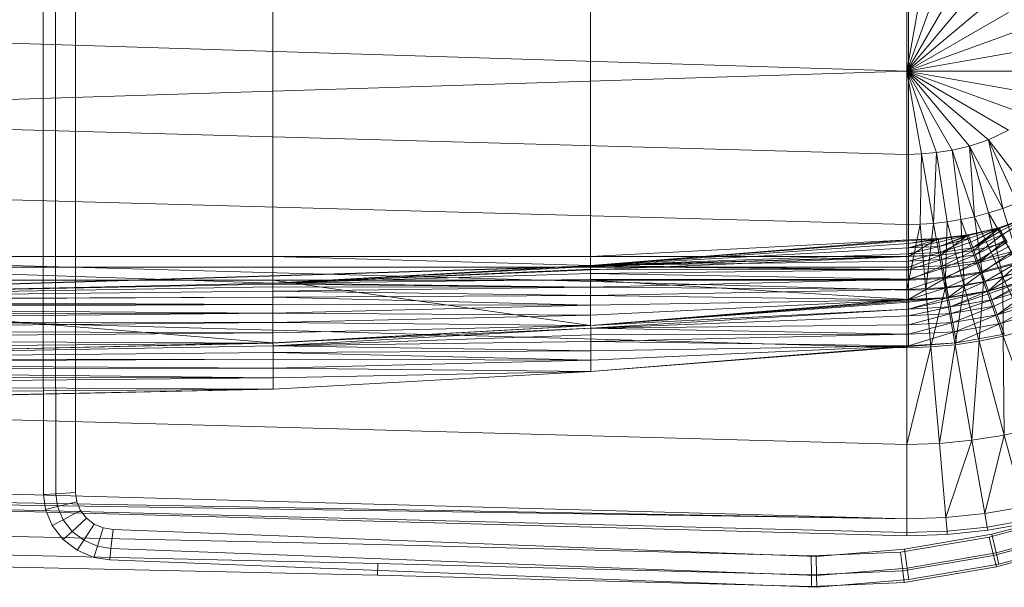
# Model space of a CAD drawing. Header units: metres. Extents: x 391.1 to 430.4, y 12.7 to 28.9.
# Tile 111 of 153: x 407.567 to 407.923, y 26.266 to 26.471. Entities that reach past the tile are written whole.
import ezdxf

# ---------------------------------------------------------------- set-up
doc = ezdxf.new("R2010")
doc.units = ezdxf.units.M
doc.layers.add('A-DETL-____-MBND', color=7, linetype='Continuous', lineweight=18)

# ---------------------------------------------------------------- blocks, each defined once
blk = doc.blocks.new('Family - Inodor PB-155487-01_FON_P0')
at = {"layer": 'A-DETL-____-MBND', "color": 253, "true_color": 0xaaaaaa}
for p, q in [((0.19876, 0.12377), (0.19876, 0.27623)), ((0.19876, 0.12377), (0.19876, 0.27623)), ((0.2032, 0.12377), (0.2032, 0.27623)), ((0.2032, 0.12377), (0.2032, 0.27623)), ((0.2104, 0.27622), (0.2104, 0.12377)), ((0.2104, 0.27622), (0.2104, 0.12377)), ((0.2104, 0.27622), (0.2104, 0.12377)), ((0.2104, 0.12377), (0.2104, 0.27622)), ((0.28176, 0.26697), (0.28176, 0.13288)), ((0.28176, 0.13288), (0.28176, 0.26697)), ((0.28176, 0.13288), (0.28176, 0.26697)), ((0.28176, 0.13288), (0.28176, 0.26697)), ((0.39665, 0.26697), (0.39665, 0.13288)), ((0.39665, 0.26697), (0.39665, 0.13288)), ((0.39665, 0.13288), (0.39665, 0.26697)), ((0.39665, 0.13288), (0.39665, 0.26697)), ((0.51154, 0.26697), (0.51154, 0.13288)), ((0.51154, 0.13288), (0.51154, 0.26697)), ((0.5116, 0.13894), (0.5116, 0.2609)), ((0.5116, 0.13894), (0.5116, 0.2609)), ((0.51095, 0.19991), (0.51095, 0.22997)), ((0.51623, 0.22982), (0.51095, 0.19991)), ((0.52166, 0.22933), (0.51095, 0.19991)), ((0.52742, 0.22843), (0.51095, 0.19991)), ((0.53366, 0.22697), (0.51095, 0.19991)), ((0.54048, 0.22469), (0.51095, 0.19991)), ((0.54779, 0.22118), (0.51095, 0.19991)), ((0.51095, 0.19991), (0.00127, 0.2159)), ((0.55503, 0.21596), (0.51095, 0.19991)), ((0.5608, 0.2087), (0.51095, 0.19991)), ((0.51095, 0.19991), (0.00127, 0.18393)), ((0.56308, 0.19991), (0.51095, 0.19991)), ((0.5608, 0.19112), (0.51095, 0.19991)), ((0.55503, 0.18387), (0.51095, 0.19991)), ((0.51095, 0.19991), (0.51095, 0.16986)), ((0.54779, 0.17865), (0.51095, 0.19991)), ((0.54048, 0.17514), (0.51095, 0.19991)), ((0.53366, 0.17286), (0.51095, 0.19991)), ((0.52742, 0.17139), (0.51095, 0.19991)), ((0.52166, 0.1705), (0.51095, 0.19991)), ((0.51623, 0.17001), (0.51095, 0.19991)), ((0.51095, 0.16986), (0.00127, 0.18393)), ((0.54779, 0.17865), (0.54048, 0.17514)), ((0.54048, 0.17514), (0.53366, 0.17286)), ((0.55607, 0.1548), (0.54048, 0.17514)), ((0.54048, 0.17514), (0.54568, 0.15031)), ((0.55086, 0.15235), (0.54048, 0.17514)), ((0.52742, 0.17139), (0.52166, 0.1705)), ((0.53366, 0.17286), (0.52742, 0.17139)), ((0.53549, 0.14729), (0.52742, 0.17139)), ((0.52742, 0.17139), (0.53049, 0.14623)), ((0.54568, 0.15031), (0.53366, 0.17286)), ((0.53366, 0.17286), (0.53549, 0.14729)), ((0.54056, 0.14864), (0.53366, 0.17286)), ((0.51623, 0.17001), (0.51095, 0.16986)), ((0.51095, 0.16986), (0.51095, 0.14444)), ((0.51623, 0.17001), (0.5158, 0.14455)), ((0.52166, 0.1705), (0.51623, 0.17001)), ((0.52066, 0.14488), (0.51623, 0.17001)), ((0.52166, 0.1705), (0.52066, 0.14488)), ((0.52555, 0.14543), (0.52166, 0.1705)), ((0.51095, 0.14444), (0.00127, 0.15852)), ((0.54568, 0.15031), (0.54056, 0.14864)), ((0.55086, 0.15235), (0.54568, 0.15031)), ((0.54568, 0.15031), (0.55265, 0.12769)), ((0.53049, 0.14623), (0.52555, 0.14543)), ((0.53549, 0.14729), (0.53049, 0.14623)), ((0.53869, 0.1237), (0.53049, 0.14623)), ((0.53049, 0.14623), (0.53173, 0.12235)), ((0.54056, 0.14864), (0.53549, 0.14729)), ((0.54567, 0.12547), (0.53549, 0.14729)), ((0.53549, 0.14729), (0.53869, 0.1237)), ((0.55265, 0.12769), (0.54056, 0.14864)), ((0.54056, 0.14864), (0.54567, 0.12547)), ((0.55567, 0.14741), (0.54428, 0.14332)), ((0.54428, 0.14332), (0.55567, 0.14741)), ((0.54428, 0.14332), (0.55567, 0.14741)), ((0.54428, 0.14332), (0.55567, 0.14741)), ((0.54444, 0.14305), (0.55567, 0.14741)), ((0.54444, 0.14305), (0.55567, 0.14741)), ((0.54493, 0.1422), (0.55567, 0.14741)), ((0.54493, 0.1422), (0.55567, 0.14741)), ((0.54573, 0.14081), (0.55567, 0.14741)), ((0.54573, 0.14081), (0.55567, 0.14741)), ((0.5158, 0.14455), (0.51095, 0.14444)), ((0.5158, 0.14455), (0.51095, 0.12067)), ((0.51095, 0.12067), (0.51095, 0.14444)), ((0.52066, 0.14488), (0.5158, 0.14455)), ((0.51787, 0.12085), (0.5158, 0.14455)), ((0.52066, 0.14488), (0.51787, 0.12085)), ((0.52555, 0.14543), (0.52066, 0.14488)), ((0.52479, 0.12141), (0.52066, 0.14488)), ((0.52555, 0.14543), (0.52479, 0.12141)), ((0.53173, 0.12235), (0.52555, 0.14543)), ((0.53313, 0.14076), (0.54428, 0.14332)), ((0.53313, 0.14076), (0.54428, 0.14332)), ((0.53313, 0.14076), (0.54428, 0.14332)), ((0.53313, 0.14076), (0.54428, 0.14332)), ((0.53324, 0.14047), (0.54428, 0.14332)), ((0.53324, 0.14047), (0.54428, 0.14332)), ((0.53358, 0.13955), (0.54428, 0.14332)), ((0.53358, 0.13955), (0.54428, 0.14332)), ((0.53412, 0.13804), (0.54428, 0.14332)), ((0.53412, 0.13804), (0.54428, 0.14332)), ((0.54444, 0.14305), (0.53412, 0.13804)), ((0.53412, 0.13804), (0.54444, 0.14305)), ((0.53487, 0.136), (0.54444, 0.14305)), ((0.53487, 0.136), (0.54444, 0.14305)), ((0.53515, 0.13505), (0.54428, 0.14332)), ((0.53515, 0.13505), (0.54428, 0.14332)), ((0.54444, 0.14305), (0.54428, 0.14332)), ((0.54444, 0.14305), (0.54428, 0.14332)), ((0.54726, 0.13804), (0.54428, 0.14332)), ((0.54726, 0.13804), (0.54428, 0.14332)), ((0.54493, 0.1422), (0.54444, 0.14305)), ((0.54493, 0.1422), (0.54444, 0.14305)), ((0.39665, 0.13288), (0.5116, 0.13894)), ((0.5116, 0.13894), (0.39665, 0.1296)), ((0.39665, 0.13288), (0.5116, 0.13894)), ((0.39665, 0.1296), (0.5116, 0.13894)), ((0.39665, 0.1296), (0.5116, 0.13894)), ((0.39665, 0.13288), (0.5116, 0.13894)), ((0.39665, 0.13288), (0.5116, 0.13894)), ((0.51154, 0.13288), (0.52228, 0.13938)), ((0.51154, 0.13288), (0.52228, 0.13938)), ((0.5116, 0.13894), (0.51154, 0.13288)), ((0.51154, 0.13288), (0.5116, 0.13894)), ((0.51154, 0.13288), (0.5116, 0.13894)), ((0.5116, 0.13894), (0.52228, 0.13938)), ((0.5116, 0.13765), (0.52228, 0.13938)), ((0.5116, 0.13863), (0.52228, 0.13938)), ((0.5116, 0.13894), (0.52228, 0.13938)), ((0.5116, 0.13765), (0.52228, 0.13938)), ((0.5116, 0.13863), (0.52228, 0.13938)), ((0.5116, 0.13894), (0.52228, 0.13938)), ((0.5116, 0.13894), (0.52228, 0.13938)), ((0.52233, 0.13907), (0.5116, 0.13765)), ((0.5116, 0.13605), (0.52233, 0.13907)), ((0.5116, 0.13605), (0.52233, 0.13907)), ((0.5116, 0.13765), (0.52233, 0.13907)), ((0.5116, 0.13863), (0.5116, 0.13894)), ((0.5116, 0.13863), (0.5116, 0.13894)), ((0.53313, 0.14076), (0.52228, 0.13938)), ((0.52228, 0.13938), (0.53313, 0.14076)), ((0.52228, 0.13938), (0.53313, 0.14076)), ((0.52228, 0.13938), (0.53313, 0.14076)), ((0.52233, 0.13907), (0.52228, 0.13938)), ((0.52233, 0.13907), (0.52228, 0.13938)), ((0.52327, 0.1334), (0.52228, 0.13938)), ((0.52327, 0.1334), (0.52228, 0.13938)), ((0.52233, 0.13907), (0.53313, 0.14076)), ((0.52233, 0.13907), (0.53313, 0.14076)), ((0.5225, 0.13811), (0.52233, 0.13907)), ((0.5225, 0.13811), (0.52233, 0.13907)), ((0.5225, 0.13811), (0.53313, 0.14076)), ((0.5225, 0.13811), (0.53313, 0.14076)), ((0.52278, 0.13653), (0.53313, 0.14076)), ((0.52278, 0.13653), (0.53313, 0.14076)), ((0.53324, 0.14047), (0.52278, 0.13653)), ((0.52278, 0.13653), (0.53324, 0.14047)), ((0.53358, 0.13955), (0.52278, 0.13653)), ((0.52278, 0.13653), (0.53358, 0.13955)), ((0.52316, 0.13439), (0.53358, 0.13955)), ((0.52316, 0.13439), (0.53358, 0.13955)), ((0.52327, 0.1334), (0.53313, 0.14076)), ((0.52327, 0.1334), (0.53313, 0.14076)), ((0.53324, 0.14047), (0.53313, 0.14076)), ((0.53324, 0.14047), (0.53313, 0.14076)), ((0.53515, 0.13505), (0.53313, 0.14076)), ((0.53515, 0.13505), (0.53313, 0.14076)), ((0.53358, 0.13955), (0.53324, 0.14047)), ((0.53358, 0.13955), (0.53324, 0.14047)), ((0.53412, 0.13804), (0.53358, 0.13955)), ((0.53412, 0.13804), (0.53358, 0.13955)), ((0.54493, 0.1422), (0.53487, 0.136)), ((0.53487, 0.136), (0.54493, 0.1422)), ((0.54573, 0.14081), (0.53487, 0.136)), ((0.53487, 0.136), (0.54573, 0.14081)), ((0.53578, 0.13349), (0.54573, 0.14081)), ((0.53578, 0.13349), (0.54573, 0.14081)), ((0.54681, 0.13893), (0.53578, 0.13349)), ((0.53578, 0.13349), (0.54681, 0.13893)), ((0.53684, 0.13057), (0.54681, 0.13893)), ((0.53684, 0.13057), (0.54681, 0.13893)), ((0.54573, 0.14081), (0.54493, 0.1422)), ((0.54573, 0.14081), (0.54493, 0.1422)), ((0.54681, 0.13893), (0.54573, 0.14081)), ((0.54681, 0.13893), (0.54573, 0.14081)), ((0.5116, 0.13863), (0.39665, 0.1296)), ((0.39665, 0.1296), (0.5116, 0.13863)), ((0.5116, 0.13765), (0.39665, 0.1296)), ((0.39665, 0.1296), (0.5116, 0.13765)), ((0.5116, 0.13605), (0.39665, 0.1296)), ((0.39665, 0.1296), (0.5116, 0.13605)), ((0.5116, 0.13765), (0.5116, 0.13863)), ((0.5116, 0.13765), (0.5116, 0.13863)), ((0.5225, 0.13811), (0.5116, 0.13605)), ((0.5116, 0.13605), (0.5225, 0.13811)), ((0.5116, 0.13605), (0.5116, 0.13765)), ((0.5116, 0.13605), (0.5116, 0.13765)), ((0.52278, 0.13653), (0.5116, 0.13605)), ((0.5116, 0.13388), (0.52278, 0.13653)), ((0.5116, 0.13605), (0.52278, 0.13653)), ((0.5116, 0.13388), (0.52278, 0.13653)), ((0.5116, 0.13388), (0.5116, 0.13605)), ((0.5116, 0.13388), (0.5116, 0.13605)), ((0.52278, 0.13653), (0.5225, 0.13811)), ((0.52278, 0.13653), (0.5225, 0.13811)), ((0.52316, 0.13439), (0.52278, 0.13653)), ((0.52316, 0.13439), (0.52278, 0.13653)), ((0.53412, 0.13804), (0.52316, 0.13439)), ((0.52316, 0.13439), (0.53412, 0.13804)), ((0.53487, 0.136), (0.52316, 0.13439)), ((0.52316, 0.13439), (0.53487, 0.136)), ((0.52362, 0.13176), (0.53487, 0.136)), ((0.52362, 0.13176), (0.53487, 0.136)), ((0.53487, 0.136), (0.53412, 0.13804)), ((0.53487, 0.136), (0.53412, 0.13804)), ((0.53578, 0.13349), (0.53487, 0.136)), ((0.53578, 0.13349), (0.53487, 0.136)), ((0.53515, 0.13505), (0.54726, 0.13804)), ((0.53515, 0.13505), (0.54726, 0.13804)), ((0.54726, 0.13804), (0.53515, 0.13505)), ((0.53648, 0.13139), (0.54726, 0.13804)), ((0.53648, 0.13139), (0.54726, 0.13804)), ((0.54815, 0.13662), (0.53684, 0.13057)), ((0.53684, 0.13057), (0.54815, 0.13662)), ((0.51095, 0.12067), (0.00127, 0.13475)), ((0.52327, 0.1334), (0.00127, 0.11723)), ((0.00186, 0.13288), (0.28176, 0.13288)), ((0.28176, 0.13288), (0.00186, 0.13288)), ((0.28176, 0.13288), (0.00186, 0.13288)), ((0.28176, 0.13288), (0.00186, 0.13288)), ((0.28176, 0.12326), (0.00186, 0.13288)), ((0.28176, 0.12326), (0.00186, 0.13288)), ((0.00187, 0.11726), (0.52327, 0.1334)), ((0.00187, 0.11726), (0.52327, 0.1334)), ((0.00187, 0.11726), (0.51154, 0.13288)), ((0.00187, 0.11726), (0.51154, 0.13288)), ((0.28176, 0.13288), (0.39665, 0.13288)), ((0.28176, 0.13288), (0.28176, 0.12899)), ((0.39665, 0.13288), (0.28176, 0.13288)), ((0.28176, 0.12899), (0.28176, 0.13288)), ((0.39665, 0.13288), (0.28176, 0.13288)), ((0.28176, 0.13288), (0.28176, 0.12326)), ((0.39665, 0.1296), (0.28176, 0.13288)), ((0.39665, 0.13288), (0.28176, 0.13288)), ((0.39665, 0.1296), (0.28176, 0.13288)), ((0.28176, 0.12326), (0.28176, 0.13288)), ((0.28176, 0.12326), (0.51154, 0.13288)), ((0.28176, 0.12326), (0.51154, 0.13288)), ((0.5116, 0.13388), (0.39665, 0.1296)), ((0.39665, 0.1296), (0.5116, 0.13388)), ((0.39665, 0.1296), (0.39665, 0.13288)), ((0.51154, 0.13288), (0.39665, 0.13288)), ((0.51154, 0.13288), (0.39665, 0.13288)), ((0.39665, 0.13288), (0.39665, 0.12899)), ((0.51154, 0.13288), (0.39665, 0.13288)), ((0.39665, 0.12899), (0.39665, 0.13288)), ((0.51154, 0.13288), (0.39665, 0.13288)), ((0.51154, 0.13288), (0.39665, 0.1296)), ((0.51154, 0.13288), (0.39665, 0.13288)), ((0.39665, 0.1296), (0.51154, 0.13288)), ((0.51154, 0.13288), (0.52327, 0.1334)), ((0.51154, 0.12899), (0.52327, 0.1334)), ((0.51154, 0.13288), (0.52327, 0.1334)), ((0.51154, 0.12899), (0.52327, 0.1334)), ((0.52327, 0.1334), (0.51154, 0.13288)), ((0.51154, 0.13288), (0.52327, 0.1334)), ((0.51154, 0.12899), (0.51154, 0.13288)), ((0.51154, 0.13288), (0.51154, 0.12899)), ((0.52316, 0.13439), (0.5116, 0.13388)), ((0.5116, 0.1312), (0.52316, 0.13439)), ((0.5116, 0.13388), (0.52316, 0.13439)), ((0.5116, 0.1312), (0.52316, 0.13439)), ((0.5116, 0.1312), (0.5116, 0.13388)), ((0.5116, 0.1312), (0.5116, 0.13388)), ((0.52362, 0.13176), (0.5116, 0.1312)), ((0.5116, 0.1281), (0.52362, 0.13176)), ((0.5116, 0.1312), (0.52362, 0.13176)), ((0.5116, 0.1281), (0.52362, 0.13176)), ((0.52362, 0.13176), (0.52316, 0.13439)), ((0.52362, 0.13176), (0.52316, 0.13439)), ((0.52327, 0.1334), (0.53515, 0.13505)), ((0.52327, 0.1334), (0.53515, 0.13505)), ((0.53515, 0.13505), (0.52327, 0.1334)), ((0.52395, 0.12956), (0.52327, 0.1334)), ((0.52395, 0.12956), (0.52327, 0.1334)), ((0.53578, 0.13349), (0.52362, 0.13176)), ((0.52362, 0.13176), (0.53578, 0.13349)), ((0.52416, 0.1287), (0.52362, 0.13176)), ((0.52416, 0.1287), (0.52362, 0.13176)), ((0.52395, 0.12956), (0.53515, 0.13505)), ((0.52395, 0.12956), (0.53515, 0.13505)), ((0.52416, 0.1287), (0.53578, 0.13349)), ((0.52416, 0.1287), (0.53578, 0.13349)), ((0.53648, 0.13139), (0.53515, 0.13505)), ((0.53648, 0.13139), (0.53515, 0.13505)), ((0.53684, 0.13057), (0.53578, 0.13349)), ((0.53684, 0.13057), (0.53578, 0.13349)), ((0.54921, 0.13467), (0.53648, 0.13139)), ((0.53648, 0.13139), (0.54921, 0.13467)), ((0.5497, 0.13393), (0.53684, 0.13057)), ((0.53684, 0.13057), (0.5497, 0.13393)), ((0.53802, 0.12735), (0.5497, 0.13393)), ((0.53802, 0.12735), (0.5497, 0.13393)), ((0.53808, 0.127), (0.54921, 0.13467)), ((0.53808, 0.127), (0.54921, 0.13467)), ((0.00186, 0.12899), (0.28176, 0.12899)), ((0.28176, 0.12899), (0.00186, 0.12899)), ((0.28176, 0.12326), (0.39665, 0.1296)), ((0.28176, 0.12326), (0.39665, 0.1296)), ((0.39665, 0.1296), (0.28176, 0.12326)), ((0.28176, 0.12326), (0.39665, 0.1296)), ((0.39665, 0.12929), (0.28176, 0.12326)), ((0.28176, 0.12326), (0.39665, 0.12929)), ((0.28176, 0.12899), (0.39665, 0.12899)), ((0.28176, 0.12899), (0.28176, 0.12431)), ((0.39665, 0.12899), (0.28176, 0.12899)), ((0.28176, 0.12431), (0.28176, 0.12899)), ((0.39665, 0.12831), (0.28176, 0.12326)), ((0.28176, 0.12326), (0.39665, 0.12831)), ((0.5116, 0.1312), (0.39665, 0.1296)), ((0.39665, 0.1296), (0.5116, 0.1312)), ((0.5116, 0.1281), (0.39665, 0.1296)), ((0.5116, 0.1281), (0.39665, 0.1296)), ((0.39665, 0.12929), (0.39665, 0.1296)), ((0.39665, 0.12929), (0.39665, 0.1296)), ((0.5116, 0.1281), (0.39665, 0.12929)), ((0.5116, 0.1281), (0.39665, 0.12929)), ((0.39665, 0.12831), (0.39665, 0.12929)), ((0.39665, 0.12831), (0.39665, 0.12929)), ((0.39665, 0.12899), (0.51154, 0.12899)), ((0.39665, 0.12899), (0.39665, 0.12431)), ((0.51154, 0.12899), (0.39665, 0.12899)), ((0.39665, 0.12431), (0.39665, 0.12899)), ((0.5116, 0.1281), (0.39665, 0.12831)), ((0.5116, 0.1281), (0.39665, 0.12831)), ((0.39665, 0.12671), (0.39665, 0.12831)), ((0.39665, 0.12671), (0.39665, 0.12831)), ((0.52395, 0.12956), (0.51154, 0.12899)), ((0.51154, 0.12431), (0.52395, 0.12956)), ((0.51154, 0.12899), (0.52395, 0.12956)), ((0.51154, 0.12431), (0.52395, 0.12956)), ((0.51154, 0.12431), (0.51154, 0.12899)), ((0.51154, 0.12899), (0.51154, 0.12431)), ((0.5116, 0.1281), (0.5116, 0.1312)), ((0.5116, 0.1281), (0.5116, 0.1312)), ((0.52416, 0.1287), (0.5116, 0.1281)), ((0.5116, 0.12467), (0.52416, 0.1287)), ((0.5116, 0.1281), (0.52416, 0.1287)), ((0.5116, 0.12467), (0.52416, 0.1287)), ((0.53648, 0.13139), (0.52395, 0.12956)), ((0.52395, 0.12956), (0.53648, 0.13139)), ((0.52476, 0.12496), (0.52395, 0.12956)), ((0.52476, 0.12496), (0.52395, 0.12956)), ((0.53684, 0.13057), (0.52416, 0.1287)), ((0.52416, 0.1287), (0.53684, 0.13057)), ((0.52475, 0.12532), (0.52416, 0.1287)), ((0.52475, 0.12532), (0.52416, 0.1287)), ((0.52475, 0.12532), (0.53684, 0.13057)), ((0.52475, 0.12532), (0.53684, 0.13057)), ((0.52476, 0.12496), (0.53648, 0.13139)), ((0.52476, 0.12496), (0.53648, 0.13139)), ((0.53808, 0.127), (0.53648, 0.13139)), ((0.53808, 0.127), (0.53648, 0.13139)), ((0.53802, 0.12735), (0.53684, 0.13057)), ((0.53802, 0.12735), (0.53684, 0.13057)), ((0.55142, 0.13096), (0.53802, 0.12735)), ((0.53802, 0.12735), (0.55142, 0.13096)), ((0.55155, 0.13062), (0.53808, 0.127)), ((0.53808, 0.127), (0.55155, 0.13062)), ((0.53927, 0.12391), (0.55142, 0.13096)), ((0.53927, 0.12391), (0.55142, 0.13096)), ((0.54047, 0.12044), (0.55155, 0.13062)), ((0.54047, 0.12044), (0.55155, 0.13062)), ((0.39665, 0.12671), (0.28176, 0.12326)), ((0.28176, 0.12326), (0.39665, 0.12671)), ((0.5116, 0.1281), (0.39665, 0.12671)), ((0.39665, 0.12671), (0.5116, 0.1281)), ((0.5116, 0.12467), (0.39665, 0.12671)), ((0.5116, 0.12467), (0.39665, 0.12671)), ((0.39665, 0.12454), (0.39665, 0.12671)), ((0.39665, 0.12454), (0.39665, 0.12671)), ((0.5116, 0.12467), (0.39665, 0.12454)), ((0.39665, 0.12186), (0.5116, 0.12467)), ((0.39665, 0.12454), (0.5116, 0.12467)), ((0.39665, 0.12186), (0.5116, 0.12467)), ((0.52476, 0.12496), (0.51154, 0.12431)), ((0.51154, 0.11733), (0.52476, 0.12496)), ((0.51154, 0.12431), (0.52476, 0.12496)), ((0.51154, 0.11733), (0.52476, 0.12496)), ((0.5116, 0.12467), (0.5116, 0.1281)), ((0.5116, 0.12467), (0.5116, 0.1281)), ((0.52475, 0.12532), (0.5116, 0.12467)), ((0.5116, 0.12101), (0.52475, 0.12532)), ((0.5116, 0.12467), (0.52475, 0.12532)), ((0.5116, 0.12101), (0.52475, 0.12532)), ((0.5116, 0.12101), (0.5116, 0.12467)), ((0.5116, 0.12101), (0.5116, 0.12467)), ((0.53802, 0.12735), (0.52475, 0.12532)), ((0.52475, 0.12532), (0.53802, 0.12735)), ((0.52539, 0.12172), (0.52475, 0.12532)), ((0.52539, 0.12172), (0.52475, 0.12532)), ((0.53808, 0.127), (0.52476, 0.12496)), ((0.52476, 0.12496), (0.53808, 0.127)), ((0.52597, 0.11809), (0.52476, 0.12496)), ((0.52597, 0.11809), (0.52476, 0.12496)), ((0.52539, 0.12172), (0.53802, 0.12735)), ((0.52539, 0.12172), (0.53802, 0.12735)), ((0.52597, 0.11809), (0.53808, 0.127)), ((0.52597, 0.11809), (0.53808, 0.127)), ((0.53927, 0.12391), (0.53802, 0.12735)), ((0.53927, 0.12391), (0.53802, 0.12735)), ((0.54047, 0.12044), (0.53808, 0.127)), ((0.54047, 0.12044), (0.53808, 0.127)), ((0.54567, 0.12547), (0.53869, 0.1237)), ((0.55325, 0.12779), (0.53927, 0.12391)), ((0.53927, 0.12391), (0.55325, 0.12779)), ((0.54056, 0.12037), (0.55325, 0.12779)), ((0.54056, 0.12037), (0.55325, 0.12779)), ((0.55265, 0.12769), (0.54567, 0.12547)), ((0.55451, 0.1065), (0.54567, 0.12547)), ((0.54567, 0.12547), (0.54583, 0.10408)), ((0.00186, 0.12431), (0.28176, 0.12431)), ((0.28176, 0.12431), (0.00186, 0.12431)), ((0.28175, 0.10165), (0.00186, 0.12431)), ((0.28175, 0.10165), (0.00186, 0.12431)), ((0.00187, 0.11726), (0.28176, 0.12326)), ((0.00187, 0.11726), (0.28176, 0.12326)), ((0.28176, 0.12326), (0.00187, 0.11726)), ((0.00187, 0.11726), (0.28176, 0.12326)), ((0.28176, 0.12295), (0.00187, 0.11726)), ((0.00187, 0.11726), (0.28176, 0.12295)), ((0.28176, 0.12197), (0.00187, 0.11726)), ((0.00187, 0.11726), (0.28176, 0.12197)), ((0.1988, 0.04683), (0.19876, 0.12377)), ((0.1988, 0.04683), (0.19876, 0.12377)), ((0.20325, 0.0471), (0.2032, 0.12377)), ((0.20325, 0.0471), (0.2032, 0.12377)), ((0.2104, 0.12377), (0.21044, 0.04754)), ((0.2104, 0.12377), (0.21044, 0.04754)), ((0.2104, 0.12377), (0.21044, 0.04754)), ((0.21044, 0.04754), (0.2104, 0.12377)), ((0.28176, 0.12431), (0.28175, 0.10165)), ((0.28175, 0.10165), (0.28176, 0.12431)), ((0.39665, 0.12454), (0.28176, 0.12326)), ((0.28176, 0.12326), (0.39665, 0.12454)), ((0.28176, 0.12431), (0.39665, 0.12431)), ((0.39665, 0.12431), (0.28176, 0.12431)), ((0.39665, 0.10799), (0.28176, 0.12431)), ((0.39665, 0.10799), (0.28176, 0.12431)), ((0.39665, 0.12186), (0.28176, 0.12326)), ((0.39665, 0.12186), (0.28176, 0.12326)), ((0.28176, 0.12295), (0.28176, 0.12326)), ((0.28176, 0.12295), (0.28176, 0.12326)), ((0.39665, 0.12186), (0.28176, 0.12295)), ((0.39665, 0.12186), (0.28176, 0.12295)), ((0.28176, 0.12197), (0.28176, 0.12295)), ((0.28176, 0.12197), (0.28176, 0.12295)), ((0.39665, 0.12186), (0.28176, 0.12197)), ((0.39665, 0.12186), (0.28176, 0.12197)), ((0.28176, 0.12037), (0.28176, 0.12197)), ((0.28176, 0.12037), (0.28176, 0.12197)), ((0.39665, 0.12186), (0.28176, 0.12037)), ((0.28176, 0.12037), (0.39665, 0.12186)), ((0.39665, 0.12186), (0.39665, 0.12454)), ((0.39665, 0.12186), (0.39665, 0.12454)), ((0.39665, 0.12431), (0.51154, 0.12431)), ((0.39665, 0.12431), (0.39665, 0.10799)), ((0.51154, 0.12431), (0.39665, 0.12431)), ((0.51154, 0.11733), (0.39665, 0.12431)), ((0.51154, 0.11733), (0.39665, 0.12431)), ((0.39665, 0.10799), (0.39665, 0.12431)), ((0.5116, 0.12101), (0.39665, 0.12186)), ((0.5116, 0.12101), (0.39665, 0.12186)), ((0.39665, 0.11876), (0.39665, 0.12186)), ((0.39665, 0.11876), (0.39665, 0.12186)), ((0.51154, 0.11733), (0.51154, 0.12431)), ((0.51154, 0.12431), (0.51154, 0.11733)), ((0.52539, 0.12172), (0.5116, 0.12101)), ((0.5116, 0.11724), (0.52539, 0.12172)), ((0.5116, 0.12101), (0.52539, 0.12172)), ((0.5116, 0.11724), (0.52539, 0.12172)), ((0.52479, 0.12141), (0.51787, 0.12085)), ((0.52479, 0.12141), (0.51968, 0.10017)), ((0.53173, 0.12235), (0.52479, 0.12141)), ((0.5284, 0.10094), (0.52479, 0.12141)), ((0.53927, 0.12391), (0.52539, 0.12172)), ((0.52539, 0.12172), (0.53927, 0.12391)), ((0.52605, 0.11801), (0.52539, 0.12172)), ((0.52605, 0.11801), (0.52539, 0.12172)), ((0.52605, 0.11801), (0.53927, 0.12391)), ((0.52605, 0.11801), (0.53927, 0.12391)), ((0.53173, 0.12235), (0.5284, 0.10094)), ((0.53869, 0.1237), (0.53173, 0.12235)), ((0.53712, 0.10224), (0.53173, 0.12235)), ((0.53869, 0.1237), (0.53712, 0.10224)), ((0.54583, 0.10408), (0.53869, 0.1237)), ((0.54056, 0.12037), (0.53927, 0.12391)), ((0.54056, 0.12037), (0.53927, 0.12391)), ((0.55504, 0.12458), (0.54047, 0.12044)), ((0.54047, 0.12044), (0.55504, 0.12458)), ((0.55513, 0.12452), (0.54056, 0.12037)), ((0.54086, 0.11952), (0.55504, 0.12458)), ((0.54086, 0.11952), (0.55504, 0.12458)), ((0.5417, 0.11721), (0.55504, 0.12458)), ((0.5417, 0.11721), (0.55504, 0.12458)), ((0.55558, 0.12374), (0.5417, 0.11721)), ((0.5417, 0.11721), (0.55558, 0.12374)), ((0.55681, 0.12161), (0.5417, 0.11721)), ((0.5417, 0.11721), (0.55681, 0.12161)), ((0.54253, 0.11492), (0.55681, 0.12161)), ((0.54253, 0.11492), (0.55681, 0.12161)), ((0.54366, 0.11184), (0.55681, 0.12161)), ((0.54366, 0.11184), (0.55681, 0.12161)), ((0.28176, 0.12037), (0.00187, 0.11726)), ((0.00187, 0.11726), (0.28176, 0.12037)), ((0.28176, 0.11819), (0.00187, 0.11726)), ((0.00187, 0.11694), (0.28176, 0.11819)), ((0.00187, 0.11726), (0.28176, 0.11819)), ((0.00187, 0.11694), (0.28176, 0.11819)), ((0.39665, 0.11876), (0.28176, 0.12037)), ((0.39665, 0.11876), (0.28176, 0.12037)), ((0.28176, 0.11819), (0.28176, 0.12037)), ((0.28176, 0.11819), (0.28176, 0.12037)), ((0.39665, 0.11876), (0.28176, 0.11819)), ((0.28176, 0.11819), (0.39665, 0.11876)), ((0.39665, 0.11533), (0.28176, 0.11819)), ((0.28176, 0.11552), (0.28176, 0.11819)), ((0.39665, 0.11533), (0.28176, 0.11819)), ((0.28176, 0.11552), (0.28176, 0.11819)), ((0.5116, 0.12101), (0.39665, 0.11876)), ((0.39665, 0.11876), (0.5116, 0.12101)), ((0.5116, 0.11724), (0.39665, 0.11876)), ((0.39665, 0.11533), (0.39665, 0.11876)), ((0.5116, 0.11724), (0.39665, 0.11876)), ((0.39665, 0.11533), (0.39665, 0.11876)), ((0.39665, 0.1079), (0.52605, 0.11801)), ((0.51787, 0.12085), (0.51095, 0.12067)), ((0.51095, 0.09991), (0.51095, 0.12067)), ((0.52597, 0.11809), (0.51154, 0.11733)), ((0.51154, 0.11733), (0.52597, 0.11809)), ((0.5116, 0.11724), (0.5116, 0.12101)), ((0.5116, 0.11724), (0.5116, 0.12101)), ((0.5116, 0.11634), (0.52597, 0.11809)), ((0.5116, 0.11388), (0.52597, 0.11809)), ((0.5116, 0.11388), (0.52597, 0.11809)), ((0.5116, 0.11634), (0.52597, 0.11809)), ((0.52605, 0.11801), (0.5116, 0.11724)), ((0.5116, 0.11724), (0.52605, 0.11801)), ((0.51968, 0.10017), (0.51787, 0.12085)), ((0.54047, 0.12044), (0.52597, 0.11809)), ((0.52597, 0.11809), (0.54047, 0.12044)), ((0.5262, 0.11712), (0.52597, 0.11809)), ((0.5262, 0.11712), (0.52597, 0.11809)), ((0.54056, 0.12037), (0.52605, 0.11801)), ((0.5262, 0.11712), (0.54047, 0.12044)), ((0.5262, 0.11712), (0.54047, 0.12044)), ((0.52662, 0.1147), (0.54047, 0.12044)), ((0.52662, 0.1147), (0.54047, 0.12044)), ((0.54086, 0.11952), (0.52662, 0.1147)), ((0.52662, 0.1147), (0.54086, 0.11952)), ((0.54086, 0.11952), (0.54047, 0.12044)), ((0.54086, 0.11952), (0.54047, 0.12044)), ((0.5417, 0.11721), (0.54086, 0.11952)), ((0.5417, 0.11721), (0.54086, 0.11952)), ((0.55803, 0.1195), (0.54366, 0.11184)), ((0.54366, 0.11184), (0.55803, 0.1195)), ((0.51095, 0.09991), (0.00127, 0.11399)), ((0.28176, 0.11552), (0.00187, 0.11694)), ((0.28176, 0.11552), (0.00187, 0.11694)), ((0.28176, 0.11552), (0.00187, 0.11596)), ((0.28176, 0.11552), (0.00187, 0.11596)), ((0.28176, 0.11552), (0.00187, 0.11436)), ((0.00187, 0.11436), (0.28176, 0.11552)), ((0.28176, 0.11242), (0.00187, 0.11436)), ((0.28176, 0.11242), (0.00187, 0.11436)), ((0.39665, 0.11533), (0.28176, 0.11552)), ((0.39665, 0.11533), (0.28176, 0.11552)), ((0.28176, 0.11242), (0.28176, 0.11552)), ((0.28176, 0.11242), (0.28176, 0.11552)), ((0.39665, 0.11533), (0.28176, 0.11242)), ((0.28176, 0.11242), (0.39665, 0.11533)), ((0.51154, 0.11733), (0.39665, 0.10799)), ((0.39665, 0.10799), (0.51154, 0.11733)), ((0.5116, 0.11724), (0.39665, 0.11533)), ((0.39665, 0.1079), (0.5116, 0.11724)), ((0.39665, 0.11167), (0.5116, 0.11724)), ((0.39665, 0.11533), (0.5116, 0.11724)), ((0.39665, 0.1079), (0.5116, 0.11724)), ((0.39665, 0.11167), (0.5116, 0.11724)), ((0.5116, 0.11634), (0.39665, 0.10799)), ((0.39665, 0.10799), (0.5116, 0.11634)), ((0.39665, 0.11167), (0.39665, 0.11533)), ((0.39665, 0.11167), (0.39665, 0.11533)), ((0.5116, 0.11634), (0.51154, 0.11733)), ((0.5116, 0.11634), (0.51154, 0.11733)), ((0.5262, 0.11712), (0.5116, 0.11388)), ((0.5116, 0.11388), (0.5262, 0.11712)), ((0.5116, 0.11388), (0.5116, 0.11634)), ((0.5116, 0.11388), (0.5116, 0.11634)), ((0.52662, 0.1147), (0.5116, 0.11388)), ((0.5116, 0.11145), (0.52662, 0.1147)), ((0.5116, 0.11388), (0.52662, 0.1147)), ((0.5116, 0.11145), (0.52662, 0.1147)), ((0.52662, 0.1147), (0.5262, 0.11712)), ((0.52662, 0.1147), (0.5262, 0.11712)), ((0.5417, 0.11721), (0.52662, 0.1147)), ((0.52662, 0.1147), (0.5417, 0.11721)), ((0.52705, 0.1123), (0.52662, 0.1147)), ((0.52705, 0.1123), (0.52662, 0.1147)), ((0.52705, 0.1123), (0.5417, 0.11721)), ((0.52705, 0.1123), (0.5417, 0.11721)), ((0.54253, 0.11492), (0.52705, 0.1123)), ((0.52705, 0.1123), (0.54253, 0.11492)), ((0.52762, 0.10907), (0.54253, 0.11492)), ((0.52762, 0.10907), (0.54253, 0.11492)), ((0.54253, 0.11492), (0.5417, 0.11721)), ((0.54253, 0.11492), (0.5417, 0.11721)), ((0.54366, 0.11184), (0.54253, 0.11492)), ((0.54366, 0.11184), (0.54253, 0.11492)), ((0.55967, 0.11666), (0.54366, 0.11184)), ((0.54366, 0.11184), (0.55967, 0.11666)), ((0.54482, 0.10863), (0.55967, 0.11666)), ((0.54482, 0.10863), (0.55967, 0.11666)), ((0.28176, 0.11242), (0.00187, 0.11219)), ((0.00187, 0.10951), (0.28176, 0.11242)), ((0.00187, 0.11219), (0.28176, 0.11242)), ((0.00187, 0.10951), (0.28176, 0.11242)), ((0.39665, 0.11167), (0.28176, 0.11242)), ((0.39665, 0.11167), (0.28176, 0.11242)), ((0.28176, 0.10898), (0.28176, 0.11242)), ((0.28176, 0.10898), (0.28176, 0.11242)), ((0.39665, 0.11167), (0.28176, 0.10898)), ((0.28176, 0.10898), (0.39665, 0.11167)), ((0.5116, 0.11388), (0.39665, 0.10799)), ((0.39665, 0.10799), (0.5116, 0.11388)), ((0.39665, 0.1079), (0.39665, 0.11167)), ((0.39665, 0.1079), (0.39665, 0.11167)), ((0.3967, 0.10699), (0.5116, 0.11388)), ((0.3967, 0.10699), (0.5116, 0.11388)), ((0.5116, 0.11145), (0.3967, 0.10699)), ((0.3967, 0.10699), (0.5116, 0.11145)), ((0.5116, 0.11145), (0.5116, 0.11388)), ((0.5116, 0.11145), (0.5116, 0.11388)), ((0.52705, 0.1123), (0.5116, 0.11145)), ((0.5116, 0.10817), (0.52705, 0.1123)), ((0.5116, 0.11145), (0.52705, 0.1123)), ((0.5116, 0.10817), (0.52705, 0.1123)), ((0.5116, 0.10817), (0.5116, 0.11145)), ((0.5116, 0.10817), (0.5116, 0.11145)), ((0.52762, 0.10907), (0.52705, 0.1123)), ((0.52762, 0.10907), (0.52705, 0.1123)), ((0.54366, 0.11184), (0.52762, 0.10907)), ((0.52762, 0.10907), (0.54366, 0.11184)), ((0.52821, 0.1057), (0.54366, 0.11184)), ((0.52821, 0.1057), (0.54366, 0.11184)), ((0.54482, 0.10863), (0.54366, 0.11184)), ((0.54482, 0.10863), (0.54366, 0.11184)), ((0.56138, 0.1137), (0.54482, 0.10863)), ((0.54482, 0.10863), (0.56138, 0.1137)), ((0.28176, 0.10898), (0.00187, 0.10951)), ((0.28176, 0.10898), (0.00187, 0.10951)), ((0.28176, 0.10898), (0.00187, 0.10641)), ((0.00187, 0.10641), (0.28176, 0.10898)), ((0.39665, 0.10799), (0.28175, 0.10165)), ((0.28175, 0.10165), (0.39665, 0.10799)), ((0.3967, 0.10699), (0.28175, 0.10165)), ((0.28175, 0.10165), (0.3967, 0.10699)), ((0.39665, 0.1079), (0.28176, 0.10898)), ((0.39665, 0.1079), (0.28176, 0.10898)), ((0.28176, 0.10533), (0.28176, 0.10898)), ((0.28176, 0.10533), (0.28176, 0.10898)), ((0.39665, 0.1079), (0.28176, 0.10533)), ((0.28176, 0.10156), (0.39665, 0.1079)), ((0.28176, 0.10533), (0.39665, 0.1079)), ((0.28181, 0.10065), (0.3967, 0.10699)), ((0.28181, 0.10065), (0.3967, 0.10699)), ((0.3967, 0.10699), (0.39665, 0.10799)), ((0.3967, 0.10699), (0.39665, 0.10799)), ((0.5116, 0.10817), (0.3967, 0.10699)), ((0.3967, 0.10699), (0.5116, 0.10817)), ((0.5116, 0.10475), (0.3967, 0.10699)), ((0.5116, 0.10475), (0.3967, 0.10699)), ((0.3967, 0.10454), (0.3967, 0.10699)), ((0.3967, 0.10454), (0.3967, 0.10699)), ((0.52762, 0.10907), (0.5116, 0.10817)), ((0.5116, 0.10475), (0.52762, 0.10907)), ((0.5116, 0.10817), (0.52762, 0.10907)), ((0.5116, 0.10475), (0.52762, 0.10907)), ((0.5116, 0.10475), (0.5116, 0.10817)), ((0.5116, 0.10475), (0.5116, 0.10817)), ((0.52821, 0.1057), (0.52762, 0.10907)), ((0.52821, 0.1057), (0.52762, 0.10907)), ((0.54482, 0.10863), (0.52821, 0.1057)), ((0.52821, 0.1057), (0.54482, 0.10863)), ((0.52893, 0.10167), (0.54482, 0.10863)), ((0.52893, 0.10167), (0.54482, 0.10863)), ((0.54623, 0.10478), (0.54482, 0.10863)), ((0.54623, 0.10478), (0.54482, 0.10863)), ((0.28176, 0.10533), (0.00187, 0.10641)), ((0.28176, 0.10533), (0.00187, 0.10641)), ((0.28176, 0.10533), (0.00187, 0.10298)), ((0.00187, 0.10298), (0.28176, 0.10533)), ((0.28176, 0.10156), (0.28176, 0.10533)), ((0.28176, 0.10156), (0.28176, 0.10533)), ((0.3967, 0.10454), (0.28181, 0.10065)), ((0.28181, 0.10065), (0.3967, 0.10454)), ((0.5116, 0.10475), (0.3967, 0.10454)), ((0.3967, 0.1021), (0.5116, 0.10475)), ((0.3967, 0.10454), (0.5116, 0.10475)), ((0.3967, 0.1021), (0.5116, 0.10475)), ((0.3967, 0.1021), (0.3967, 0.10454)), ((0.3967, 0.1021), (0.3967, 0.10454)), ((0.52821, 0.1057), (0.5116, 0.10475)), ((0.5116, 0.10065), (0.52821, 0.1057)), ((0.5116, 0.10475), (0.52821, 0.1057)), ((0.5116, 0.10065), (0.52821, 0.1057)), ((0.5116, 0.10065), (0.5116, 0.10475)), ((0.5116, 0.10065), (0.5116, 0.10475)), ((0.52893, 0.10167), (0.52821, 0.1057)), ((0.52893, 0.10167), (0.52821, 0.1057)), ((0.54623, 0.10478), (0.52893, 0.10167)), ((0.54583, 0.10408), (0.53712, 0.10224)), ((0.55451, 0.1065), (0.54583, 0.10408)), ((0.55786, 0.07104), (0.54583, 0.10408)), ((0.54583, 0.10408), (0.54621, 0.06833)), ((0.28176, 0.10156), (0.00127, 0.09542)), ((0.28176, 0.10156), (0.00187, 0.10298)), ((0.28176, 0.10156), (0.00187, 0.10298)), ((0.28176, 0.10156), (0.00187, 0.09932)), ((0.00187, 0.09555), (0.28176, 0.10156)), ((0.00187, 0.09932), (0.28176, 0.10156)), ((0.00187, 0.09555), (0.28176, 0.10156)), ((0.28175, 0.10165), (0.00192, 0.09531)), ((0.00192, 0.09531), (0.28175, 0.10165)), ((0.28181, 0.10065), (0.00192, 0.09531)), ((0.00192, 0.09531), (0.28181, 0.10065)), ((0.28181, 0.10065), (0.28175, 0.10165)), ((0.28181, 0.10065), (0.28175, 0.10165)), ((0.3967, 0.1021), (0.28181, 0.10065)), ((0.28181, 0.10065), (0.3967, 0.1021)), ((0.3967, 0.09882), (0.28181, 0.10065)), ((0.3967, 0.09882), (0.28181, 0.10065)), ((0.28181, 0.0982), (0.28181, 0.10065)), ((0.28181, 0.0982), (0.28181, 0.10065)), ((0.5116, 0.10065), (0.3967, 0.1021)), ((0.5116, 0.10065), (0.3967, 0.1021)), ((0.3967, 0.09882), (0.3967, 0.1021)), ((0.3967, 0.09882), (0.3967, 0.1021)), ((0.5116, 0.10065), (0.3967, 0.09882)), ((0.3967, 0.0954), (0.5116, 0.10065)), ((0.3967, 0.09882), (0.5116, 0.10065)), ((0.3967, 0.0954), (0.5116, 0.10065)), ((0.39671, 0.09131), (0.52893, 0.10167)), ((0.39671, 0.09131), (0.5116, 0.10065)), ((0.39671, 0.09131), (0.5116, 0.10065)), ((0.51968, 0.10017), (0.51095, 0.09991)), ((0.51968, 0.10017), (0.51095, 0.06488)), ((0.51095, 0.06488), (0.51095, 0.09991)), ((0.52893, 0.10167), (0.5116, 0.10065)), ((0.5116, 0.10065), (0.52893, 0.10167)), ((0.5284, 0.10094), (0.51968, 0.10017)), ((0.52273, 0.06526), (0.51968, 0.10017)), ((0.5284, 0.10094), (0.52273, 0.06526)), ((0.53712, 0.10224), (0.5284, 0.10094)), ((0.53449, 0.06641), (0.5284, 0.10094)), ((0.53712, 0.10224), (0.53449, 0.06641)), ((0.54621, 0.06833), (0.53712, 0.10224)), ((0.28181, 0.0982), (0.00192, 0.09531)), ((0.00192, 0.09531), (0.28181, 0.0982)), ((0.3967, 0.09882), (0.28181, 0.0982)), ((0.28181, 0.0982), (0.3967, 0.09882)), ((0.3967, 0.0954), (0.28181, 0.0982)), ((0.3967, 0.0954), (0.28181, 0.0982)), ((0.28181, 0.09576), (0.28181, 0.0982)), ((0.28181, 0.09576), (0.28181, 0.0982)), ((0.3967, 0.0954), (0.3967, 0.09882)), ((0.3967, 0.0954), (0.3967, 0.09882)), ((0.28181, 0.09576), (0.00192, 0.09531)), ((0.00192, 0.09431), (0.28181, 0.09576)), ((0.00192, 0.09531), (0.28181, 0.09576)), ((0.00192, 0.09431), (0.28181, 0.09576)), ((0.28181, 0.09248), (0.00192, 0.09431)), ((0.28181, 0.09248), (0.00192, 0.09431)), ((0.3967, 0.0954), (0.28181, 0.09576)), ((0.3967, 0.0954), (0.28181, 0.09576)), ((0.28181, 0.09248), (0.28181, 0.09576)), ((0.28181, 0.09248), (0.28181, 0.09576)), ((0.3967, 0.0954), (0.28181, 0.09248)), ((0.28181, 0.09248), (0.3967, 0.0954)), ((0.39671, 0.09131), (0.3967, 0.0954)), ((0.39671, 0.09131), (0.3967, 0.0954)), ((0.28181, 0.09248), (0.00192, 0.09185)), ((0.00192, 0.09185), (0.28181, 0.09248)), ((0.28181, 0.08906), (0.00192, 0.09185)), ((0.28181, 0.08906), (0.00192, 0.09185)), ((0.28181, 0.08906), (0.00192, 0.08942)), ((0.28181, 0.08906), (0.00192, 0.08942)), ((0.28181, 0.08906), (0.00192, 0.08614)), ((0.00192, 0.08614), (0.28181, 0.08906)), ((0.39671, 0.09131), (0.28181, 0.09248)), ((0.28181, 0.08906), (0.28181, 0.09248)), ((0.39671, 0.09131), (0.28181, 0.09248)), ((0.28181, 0.08906), (0.28181, 0.09248)), ((0.39671, 0.09131), (0.28181, 0.08906)), ((0.28181, 0.08497), (0.39671, 0.09131)), ((0.28181, 0.08906), (0.39671, 0.09131)), ((0.28181, 0.08497), (0.28181, 0.08906)), ((0.28181, 0.08497), (0.28181, 0.08906)), ((0.28181, 0.08497), (0.00192, 0.08614)), ((0.28181, 0.08497), (0.00192, 0.08614)), ((0.28181, 0.08497), (0.00127, 0.07882)), ((0.28181, 0.08497), (0.00192, 0.08272)), ((0.00192, 0.07896), (0.28181, 0.08497)), ((0.00192, 0.08272), (0.28181, 0.08497)), ((0.00192, 0.07896), (0.28181, 0.08497)), ((0.51095, 0.06488), (0.00127, 0.07896)), ((0.54621, 0.06833), (0.53449, 0.06641)), ((0.54621, 0.06833), (0.53917, 0.03991)), ((0.55786, 0.07104), (0.54621, 0.06833)), ((0.55318, 0.04232), (0.54621, 0.06833)), ((0.52273, 0.06526), (0.51095, 0.06488)), ((0.51095, 0.03799), (0.51095, 0.06488)), ((0.53449, 0.06641), (0.52273, 0.06526)), ((0.52508, 0.03847), (0.52273, 0.06526)), ((0.53449, 0.06641), (0.52508, 0.03847)), ((0.53917, 0.03991), (0.53449, 0.06641)), ((0.51095, 0.03799), (0.00127, 0.05207)), ((0.51095, 0.03799), (0.00127, 0.04712)), ((0.20325, 0.0471), (0.1988, 0.04683)), ((0.1988, 0.04683), (0.20325, 0.0471)), ((0.19954, 0.04135), (0.1988, 0.04683)), ((0.19954, 0.04135), (0.1988, 0.04683)), ((0.21044, 0.04754), (0.20325, 0.0471)), ((0.20325, 0.0471), (0.21044, 0.04754)), ((0.20388, 0.04242), (0.20325, 0.0471)), ((0.20388, 0.04242), (0.20325, 0.0471)), ((0.21044, 0.04754), (0.2109, 0.04416)), ((0.21044, 0.04754), (0.2109, 0.04416)), ((0.21044, 0.04754), (0.2109, 0.04416)), ((0.2109, 0.04416), (0.21044, 0.04754)), ((0.51095, 0.03799), (0.00127, 0.04594)), ((0.51095, 0.03305), (0.00127, 0.04594)), ((0.51095, 0.03186), (0.00127, 0.04594)), ((0.2109, 0.04416), (0.20388, 0.04242)), ((0.20388, 0.04242), (0.2109, 0.04416)), ((0.2109, 0.04416), (0.21224, 0.041)), ((0.2109, 0.04416), (0.21224, 0.041)), ((0.2109, 0.04416), (0.21224, 0.041)), ((0.21224, 0.041), (0.2109, 0.04416)), ((0.20388, 0.04242), (0.19954, 0.04135)), ((0.19954, 0.04135), (0.20388, 0.04242)), ((0.20199, 0.03555), (0.19954, 0.04135)), ((0.20199, 0.03555), (0.19954, 0.04135)), ((0.20591, 0.03763), (0.20388, 0.04242)), ((0.20591, 0.03763), (0.20388, 0.04242)), ((0.21224, 0.041), (0.20591, 0.03763)), ((0.20591, 0.03763), (0.21224, 0.041)), ((0.21224, 0.041), (0.21437, 0.03826)), ((0.21224, 0.041), (0.21437, 0.03826)), ((0.21224, 0.041), (0.21437, 0.03826)), ((0.21437, 0.03826), (0.21224, 0.041)), ((0.53917, 0.03991), (0.52508, 0.03847)), ((0.55318, 0.04232), (0.53917, 0.03991)), ((0.54002, 0.03504), (0.53917, 0.03991)), ((0.54073, 0.03138), (0.57194, 0.03989)), ((0.54073, 0.03138), (0.57194, 0.03989)), ((0.54169, 0.03244), (0.57262, 0.04061)), ((0.54169, 0.03244), (0.57262, 0.04061)), ((0.54169, 0.03244), (0.57262, 0.04061)), ((0.57262, 0.04061), (0.54169, 0.03244)), ((0.00056, 0.03582), (0.31998, 0.0287)), ((0.00056, 0.03582), (0.31998, 0.0287)), ((0.20591, 0.03763), (0.20199, 0.03555)), ((0.20199, 0.03555), (0.20591, 0.03763)), ((0.20914, 0.03349), (0.20591, 0.03763)), ((0.20914, 0.03349), (0.20591, 0.03763)), ((0.21437, 0.03826), (0.20914, 0.03349)), ((0.20914, 0.03349), (0.21437, 0.03826)), ((0.21716, 0.03612), (0.21337, 0.03025)), ((0.21337, 0.03025), (0.21716, 0.03612)), ((0.21437, 0.03826), (0.21716, 0.03612)), ((0.21437, 0.03826), (0.21716, 0.03612)), ((0.21437, 0.03826), (0.21716, 0.03612)), ((0.21716, 0.03612), (0.21437, 0.03826)), ((0.21716, 0.03612), (0.22043, 0.03472)), ((0.21716, 0.03612), (0.22043, 0.03472)), ((0.21716, 0.03612), (0.22043, 0.03472)), ((0.22043, 0.03472), (0.21716, 0.03612)), ((0.52508, 0.03847), (0.51095, 0.03799)), ((0.51095, 0.03799), (0.51095, 0.03305)), ((0.52551, 0.03354), (0.52508, 0.03847)), ((0.55446, 0.03754), (0.54002, 0.03504)), ((0.55477, 0.03639), (0.54023, 0.03387)), ((0.2059, 0.03054), (0.20199, 0.03555)), ((0.2059, 0.03054), (0.20199, 0.03555)), ((0.20914, 0.03349), (0.2059, 0.03054)), ((0.2059, 0.03054), (0.20914, 0.03349)), ((0.21337, 0.03025), (0.20914, 0.03349)), ((0.21337, 0.03025), (0.20914, 0.03349)), ((0.22043, 0.03472), (0.21832, 0.02813)), ((0.21832, 0.02813), (0.22043, 0.03472)), ((0.22043, 0.03472), (0.22397, 0.03415)), ((0.22043, 0.03472), (0.22397, 0.03415)), ((0.22043, 0.03472), (0.22397, 0.03415)), ((0.22397, 0.03415), (0.22043, 0.03472)), ((0.22397, 0.03415), (0.22322, 0.02734)), ((0.22322, 0.02734), (0.22397, 0.03415)), ((0.22397, 0.03415), (0.28722, 0.03169)), ((0.22397, 0.03415), (0.28722, 0.03169)), ((0.22397, 0.03415), (0.28722, 0.03169)), ((0.28722, 0.03169), (0.22397, 0.03415)), ((0.51011, 0.027), (0.54169, 0.03244)), ((0.51011, 0.027), (0.54169, 0.03244)), ((0.51011, 0.027), (0.54169, 0.03244)), ((0.54169, 0.03244), (0.51011, 0.027)), ((0.52551, 0.03354), (0.51095, 0.03305)), ((0.51095, 0.03305), (0.51095, 0.03186)), ((0.52561, 0.03236), (0.51095, 0.03186)), ((0.54002, 0.03504), (0.52551, 0.03354)), ((0.52561, 0.03236), (0.52551, 0.03354)), ((0.54023, 0.03387), (0.52561, 0.03236)), ((0.54023, 0.03387), (0.54002, 0.03504)), ((0.54169, 0.03244), (0.5433, 0.02577)), ((0.5433, 0.02577), (0.54169, 0.03244)), ((0.54235, 0.02471), (0.57421, 0.0334)), ((0.54235, 0.02471), (0.57421, 0.0334)), ((0.57486, 0.0341), (0.5433, 0.02577)), ((0.57486, 0.0341), (0.5433, 0.02577)), ((0.00022, 0.02899), (0.31971, 0.02187)), ((0.00022, 0.02899), (0.31971, 0.02187)), ((0.21102, 0.02662), (0.2059, 0.03054)), ((0.21102, 0.02662), (0.2059, 0.03054)), ((0.21337, 0.03025), (0.21102, 0.02662)), ((0.21102, 0.02662), (0.21337, 0.03025)), ((0.21832, 0.02813), (0.21337, 0.03025)), ((0.21832, 0.02813), (0.21337, 0.03025)), ((0.28722, 0.03169), (0.41372, 0.02678)), ((0.28722, 0.03169), (0.41372, 0.02678)), ((0.28722, 0.03169), (0.41372, 0.02678)), ((0.41372, 0.02678), (0.28722, 0.03169)), ((0.31998, 0.0287), (0.47644, 0.02458)), ((0.31998, 0.0287), (0.47644, 0.02458)), ((0.50874, 0.02599), (0.54073, 0.03138)), ((0.50874, 0.02599), (0.54073, 0.03138)), ((0.54073, 0.03138), (0.54235, 0.02471)), ((0.54235, 0.02471), (0.54073, 0.03138)), ((0.54336, 0.02059), (0.57561, 0.02938)), ((0.54336, 0.02059), (0.57561, 0.02938)), ((0.57625, 0.03008), (0.5443, 0.02165)), ((0.57625, 0.03008), (0.5443, 0.02165)), ((0.21701, 0.02405), (0.21102, 0.02662)), ((0.21701, 0.02405), (0.21102, 0.02662)), ((0.21832, 0.02813), (0.21701, 0.02405)), ((0.21701, 0.02405), (0.21832, 0.02813)), ((0.22322, 0.02734), (0.21832, 0.02813)), ((0.22322, 0.02734), (0.21832, 0.02813)), ((0.22322, 0.02734), (0.22275, 0.02313)), ((0.22275, 0.02313), (0.22322, 0.02734)), ((0.28693, 0.02486), (0.22322, 0.02734)), ((0.28693, 0.02486), (0.22322, 0.02734)), ((0.41372, 0.02678), (0.47814, 0.02433)), ((0.41372, 0.02678), (0.47814, 0.02433)), ((0.41372, 0.02678), (0.47814, 0.02433)), ((0.47814, 0.02433), (0.41372, 0.02678)), ((0.47644, 0.02458), (0.50874, 0.02599)), ((0.47644, 0.02458), (0.50874, 0.02599)), ((0.47814, 0.02433), (0.51011, 0.027)), ((0.47814, 0.02433), (0.51011, 0.027)), ((0.47814, 0.02433), (0.51011, 0.027)), ((0.51011, 0.027), (0.47814, 0.02433)), ((0.50874, 0.02599), (0.50954, 0.01918)), ((0.50954, 0.01918), (0.50874, 0.02599)), ((0.51011, 0.027), (0.51107, 0.02022)), ((0.51107, 0.02022), (0.51011, 0.027)), ((0.5433, 0.02577), (0.51107, 0.02022)), ((0.5433, 0.02577), (0.51107, 0.02022)), ((0.5433, 0.02577), (0.5443, 0.02165)), ((0.5443, 0.02165), (0.5433, 0.02577)), ((0, 0.02477), (0.31954, 0.01764)), ((0, 0.02477), (0.31954, 0.01764)), ((0.22275, 0.02313), (0.21701, 0.02405)), ((0.22275, 0.02313), (0.21701, 0.02405)), ((0.28674, 0.02064), (0.22275, 0.02313)), ((0.28674, 0.02064), (0.22275, 0.02313)), ((0.41343, 0.01995), (0.28693, 0.02486)), ((0.41343, 0.01995), (0.28693, 0.02486)), ((0.31971, 0.02187), (0.31954, 0.01764)), ((0.31954, 0.01764), (0.31971, 0.02187)), ((0.31971, 0.02187), (0.4765, 0.01774)), ((0.31971, 0.02187), (0.4765, 0.01774)), ((0.47644, 0.02458), (0.4765, 0.01774)), ((0.4765, 0.01774), (0.47644, 0.02458)), ((0.47814, 0.02433), (0.47831, 0.01748)), ((0.47831, 0.01748), (0.47814, 0.02433)), ((0.50954, 0.01918), (0.54235, 0.02471)), ((0.50954, 0.01918), (0.54235, 0.02471)), ((0.5443, 0.02165), (0.51167, 0.01602)), ((0.5443, 0.02165), (0.51167, 0.01602)), ((0.54235, 0.02471), (0.54336, 0.02059)), ((0.54336, 0.02059), (0.54235, 0.02471)), ((0.41325, 0.01573), (0.28674, 0.02064)), ((0.41325, 0.01573), (0.28674, 0.02064)), ((0.47831, 0.01748), (0.41343, 0.01995)), ((0.47831, 0.01748), (0.41343, 0.01995)), ((0.4765, 0.01774), (0.50954, 0.01918)), ((0.4765, 0.01774), (0.50954, 0.01918)), ((0.51107, 0.02022), (0.47831, 0.01748)), ((0.51107, 0.02022), (0.47831, 0.01748)), ((0.50954, 0.01918), (0.51003, 0.01497)), ((0.51003, 0.01497), (0.50954, 0.01918)), ((0.51003, 0.01497), (0.54336, 0.02059)), ((0.51003, 0.01497), (0.54336, 0.02059)), ((0.51107, 0.02022), (0.51167, 0.01602)), ((0.51167, 0.01602), (0.51107, 0.02022)), ((0.31954, 0.01764), (0.47654, 0.01351)), ((0.31954, 0.01764), (0.47654, 0.01351)), ((0.47842, 0.01324), (0.41325, 0.01573)), ((0.47842, 0.01324), (0.41325, 0.01573)), ((0.4765, 0.01774), (0.47654, 0.01351)), ((0.47654, 0.01351), (0.4765, 0.01774)), ((0.47654, 0.01351), (0.51003, 0.01497)), ((0.47654, 0.01351), (0.51003, 0.01497)), ((0.47831, 0.01748), (0.47842, 0.01324)), ((0.47842, 0.01324), (0.47831, 0.01748)), ((0.51167, 0.01602), (0.47842, 0.01324)), ((0.51167, 0.01602), (0.47842, 0.01324))]:
    blk.add_line(p, q, dxfattribs=at)
blk = doc.blocks.new('LONDR55-XX_ZZ-ARQ-CAA-M3D-Londres55_ifc-1-01_FON_P0')
at = {"layer": 'A-DETL-____-MBND', "color": 253, "lineweight": 18, "true_color": 0xaaaaaa}
blk.add_blockref('Family - Inodor PB-155487-01_FON_P0', (407.37693, 26.25274), dxfattribs=at)

msp = doc.modelspace()

# ---------------------------------------------------------------- block references
at = {"lineweight": 5}
msp.add_blockref('LONDR55-XX_ZZ-ARQ-CAA-M3D-Londres55_ifc-1-01_FON_P0', (0, 0), dxfattribs=at)

doc.saveas('drawing.dxf')
